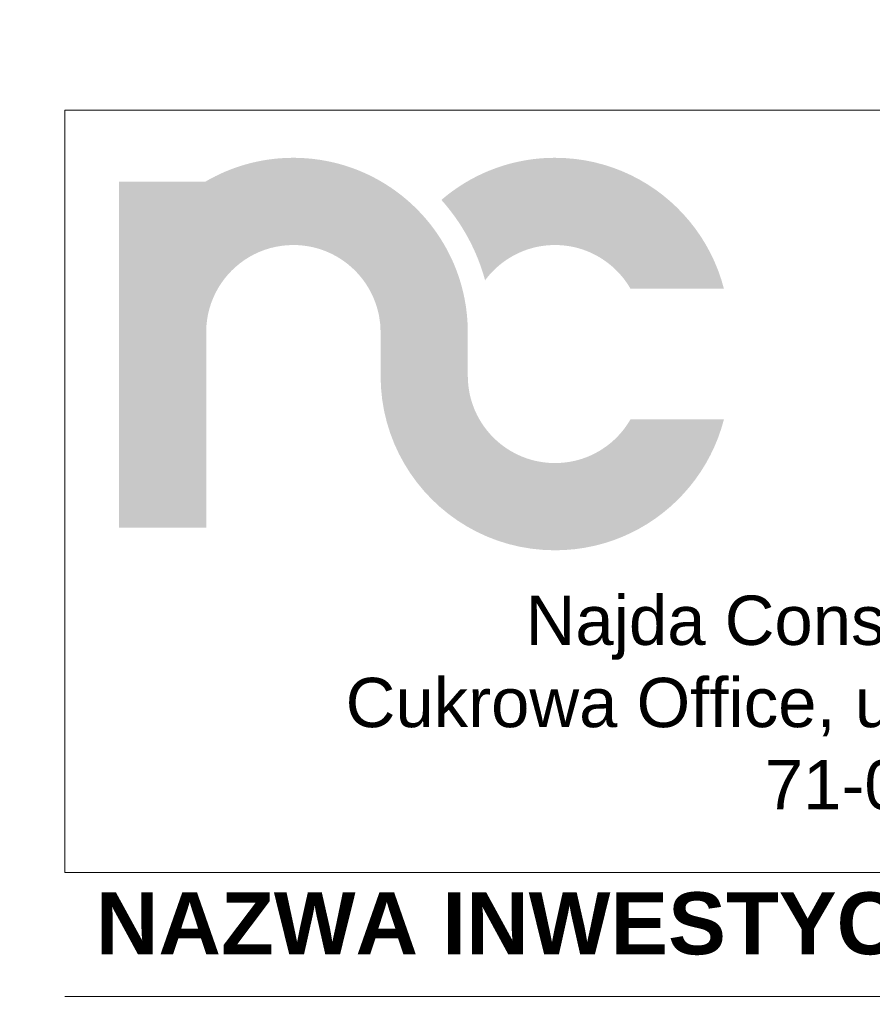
# Model space of a CAD drawing. Header units: millimetres. Extents: x 8949 to 18258, y -1077 to 30686.
# Tile 56 of 89: x 15734 to 16011, y 18820 to 19139. Entities that reach past the tile are written whole.
import ezdxf

# ---------------------------------------------------------------- set-up
doc = ezdxf.new("R2010")
doc.units = ezdxf.units.MM
doc.set_wipeout_variables(frame=1)
for name, color, linetype, lineweight in [('0A_OCIEPLENIE', 30, 'Continuous', 9), ('0A_TABELKA', 7, 'Continuous', 0), ('0Z_OPISY', 7, 'Continuous', 9)]:
    doc.layers.add(name, color=color, linetype=linetype, lineweight=lineweight)
doc.styles.add('Arial', font='arial.ttf')
doc.styles.add('ARIAL 2', font='ARIALN.TTF')

# ---------------------------------------------------------------- blocks, each defined once
blk = doc.blocks.new('G$C46E6ED60')
at = {"true_color": 0x142354}
blk.add_hatch(color=179, dxfattribs=at).paths.add_polyline_path([(209.95, 38.88), (206.36, 39), (202.83, 39.36), (199.37, 39.95), (195.99, 40.76), (192.71, 41.78), (189.52, 43.01), (186.43, 44.43), (183.46, 46.05), (180.6, 47.85), (177.87, 49.82), (175.28, 51.96), (172.83, 54.26), (170.54, 56.7), (168.4, 59.3), (166.43, 62.02), (164.63, 64.88), (163.01, 67.85), (161.59, 70.94), (160.36, 74.13), (159.34, 77.42), (158.53, 80.79), (157.94, 84.25), (157.58, 87.78), (157.46, 91.37), (157.46, 117.61), (157.46, 117.65), (157.46, 117.86), (157.46, 118.08), (157.46, 118.29), (157.46, 118.51), (157.46, 118.72), (157.45, 118.94), (157.45, 119.16), (157.45, 119.37), (157.44, 119.58), (157.44, 119.8), (157.43, 120.01), (157.43, 120.23), (157.42, 120.44), (157.41, 120.66), (157.41, 120.87), (157.4, 121.08), (157.39, 121.3), (157.38, 121.51), (157.38, 121.73), (157.37, 121.94), (157.36, 122.15), (157.35, 122.37), (157.34, 122.58), (157.33, 122.8), (157.33, 122.88), (157.32, 122.96), (157.32, 123.04), (157.31, 123.12), (157.31, 123.21), (157.3, 123.29), (157.3, 123.37), (157.29, 123.45), (157.29, 123.53), (157.28, 123.61), (157.27, 123.7), (157.27, 123.78), (157.26, 123.86), (157.26, 123.94), (157.25, 124.02), (157.24, 124.1), (157.24, 124.18), (157.23, 124.27), (157.22, 124.35), (157.22, 124.43), (157.21, 124.51), (157.2, 124.59), (157.2, 124.67), (157.19, 124.75), (157.18, 124.88), (157.17, 125.01), (157.17, 125.14), (157.16, 125.28), (157.15, 125.41), (157.14, 125.54), (157.13, 125.67), (157.12, 125.8), (157.11, 125.93), (157.1, 126.06), (157.1, 126.19), (157.09, 126.33), (157.08, 126.46), (157.07, 126.59), (157.06, 126.72), (157.05, 126.85), (157.04, 126.98), (157.03, 127.11), (157.02, 127.24), (157, 127.37), (156.99, 127.5), (156.98, 127.63), (156.97, 127.76), (156.96, 127.89), (156.95, 127.99), (156.94, 128.09), (156.93, 128.19), (156.92, 128.29), (156.9, 128.38), (156.89, 128.48), (156.88, 128.58), (156.87, 128.68), (156.86, 128.77), (156.85, 128.87), (156.84, 128.97), (156.83, 129.07), (156.82, 129.16), (156.8, 129.26), (156.79, 129.36), (156.78, 129.46), (156.77, 129.55), (156.76, 129.65), (156.75, 129.75), (156.73, 129.84), (156.72, 129.94), (156.71, 130.04), (156.7, 130.14), (156.69, 130.23), (156.67, 130.34), (156.66, 130.46), (156.64, 130.57), (156.63, 130.68), (156.62, 130.79), (156.6, 130.9), (156.59, 131.02), (156.57, 131.13), (156.56, 131.24), (156.55, 131.35), (156.53, 131.46), (156.52, 131.57), (156.5, 131.69), (156.49, 131.8), (156.48, 131.91), (156.46, 132.02), (156.45, 132.13), (156.43, 132.24), (156.42, 132.35), (156.4, 132.46), (156.39, 132.57), (156.38, 132.68), (156.36, 132.79), (156.35, 132.9), (156.33, 133.01), (156.31, 133.11), (156.3, 133.22), (156.28, 133.33), (156.27, 133.43), (156.25, 133.54), (156.23, 133.64), (156.22, 133.75), (156.2, 133.86), (156.18, 133.96), (156.16, 134.07), (156.15, 134.17), (156.13, 134.28), (156.11, 134.38), (156.09, 134.49), (156.07, 134.6), (156.06, 134.7), (156.04, 134.81), (156.02, 134.91), (156, 135.02), (155.98, 135.13), (155.96, 135.23), (155.94, 135.34), (155.93, 135.44), (155.91, 135.54), (155.89, 135.64), (155.87, 135.74), (155.86, 135.84), (155.84, 135.93), (155.82, 136.03), (155.81, 136.13), (155.79, 136.23), (155.77, 136.33), (155.75, 136.43), (155.74, 136.53), (155.72, 136.63), (155.7, 136.72), (155.68, 136.82), (155.67, 136.92), (155.65, 137.02), (155.63, 137.12), (155.61, 137.22), (155.59, 137.32), (155.58, 137.41), (155.56, 137.51), (155.54, 137.61), (155.52, 137.71), (155.5, 137.81), (155.48, 137.92), (155.45, 138.03), (155.43, 138.14), (155.41, 138.26), (155.39, 138.37), (155.36, 138.48), (155.34, 138.59), (155.32, 138.7), (155.3, 138.82), (155.27, 138.93), (155.25, 139.04), (155.23, 139.15), (155.2, 139.26), (155.18, 139.37), (155.15, 139.49), (155.13, 139.6), (155.11, 139.71), (155.08, 139.82), (155.06, 139.93), (155.04, 140.04), (155.01, 140.15), (154.99, 140.26), (154.96, 140.38), (154.94, 140.49), (154.92, 140.58), (154.9, 140.67), (154.88, 140.76), (154.86, 140.84), (154.84, 140.93), (154.82, 141.02), (154.8, 141.11), (154.78, 141.2), (154.76, 141.29), (154.74, 141.38), (154.71, 141.47), (154.69, 141.56), (154.67, 141.65), (154.65, 141.74), (154.63, 141.83), (154.61, 141.92), (154.59, 142), (154.57, 142.09), (154.55, 142.18), (154.53, 142.27), (154.51, 142.36), (154.49, 142.45), (154.46, 142.54), (154.44, 142.63), (154.41, 142.74), (154.38, 142.86), (154.35, 142.97), (154.32, 143.09), (154.3, 143.2), (154.27, 143.32), (154.24, 143.43), (154.21, 143.55), (154.18, 143.67), (154.15, 143.78), (154.12, 143.9), (154.09, 144.01), (154.06, 144.13), (154.03, 144.24), (154, 144.36), (153.97, 144.48), (153.94, 144.59), (153.9, 144.71), (153.87, 144.82), (153.84, 144.94), (153.81, 145.05), (153.78, 145.17), (153.75, 145.28), (153.72, 145.4), (153.7, 145.48), (153.67, 145.56), (153.65, 145.64), (153.63, 145.72), (153.61, 145.8), (153.59, 145.88), (153.56, 145.96), (153.54, 146.04), (153.52, 146.12), (153.5, 146.2), (153.47, 146.28), (153.45, 146.36), (153.43, 146.44), (153.4, 146.52), (153.38, 146.6), (153.36, 146.68), (153.33, 146.76), (153.31, 146.84), (153.29, 146.92), (153.26, 147), (153.24, 147.08), (153.22, 147.16), (153.19, 147.24), (153.17, 147.32), (153.13, 147.44), (153.1, 147.56), (153.06, 147.68), (153.03, 147.8), (152.99, 147.93), (152.96, 148.05), (152.92, 148.17), (152.88, 148.29), (152.85, 148.41), (152.81, 148.53), (152.77, 148.65), (152.74, 148.77), (152.7, 148.89), (152.66, 149.01), (152.62, 149.13), (152.59, 149.25), (152.55, 149.37), (152.51, 149.49), (152.47, 149.61), (152.43, 149.73), (152.39, 149.85), (152.36, 149.97), (152.32, 150.09), (152.28, 150.21), (152.26, 150.28), (152.23, 150.35), (152.21, 150.42), (152.19, 150.49), (152.16, 150.55), (152.14, 150.62), (152.12, 150.69), (152.09, 150.76), (152.07, 150.83), (152.05, 150.9), (152.02, 150.97), (152, 151.04), (151.98, 151.11), (151.95, 151.18), (151.93, 151.25), (151.91, 151.32), (151.88, 151.39), (151.86, 151.45), (151.83, 151.52), (151.81, 151.59), (151.79, 151.66), (151.76, 151.73), (151.74, 151.8), (151.71, 151.87), (151.67, 152), (151.62, 152.12), (151.58, 152.25), (151.54, 152.38), (151.49, 152.5), (151.45, 152.63), (151.4, 152.76), (151.36, 152.89), (151.31, 153.01), (151.27, 153.14), (151.22, 153.27), (151.18, 153.39), (151.13, 153.52), (151.09, 153.65), (151.04, 153.77), (151, 153.9), (150.95, 154.02), (150.9, 154.15), (150.86, 154.28), (150.81, 154.4), (150.76, 154.53), (150.72, 154.65), (150.67, 154.78), (150.62, 154.91), (150.6, 154.96), (150.58, 155.02), (150.56, 155.07), (150.54, 155.13), (150.51, 155.18), (150.49, 155.24), (150.47, 155.29), (150.45, 155.35), (150.43, 155.41), (150.41, 155.46), (150.38, 155.52), (150.36, 155.57), (150.34, 155.63), (150.32, 155.68), (150.29, 155.74), (150.27, 155.79), (150.25, 155.85), (150.23, 155.9), (150.21, 155.96), (150.18, 156.01), (150.16, 156.07), (150.14, 156.12), (150.12, 156.18), (150.1, 156.23), (150.04, 156.37), (149.99, 156.51), (149.93, 156.64), (149.88, 156.78), (149.82, 156.92), (149.77, 157.05), (149.71, 157.19), (149.66, 157.33), (149.6, 157.46), (149.55, 157.6), (149.49, 157.73), (149.44, 157.87), (149.38, 158.01), (149.33, 158.14), (149.27, 158.28), (149.22, 158.41), (149.16, 158.55), (149.1, 158.68), (149.05, 158.82), (148.99, 158.95), (148.93, 159.09), (148.88, 159.22), (148.82, 159.36), (148.76, 159.5), (148.74, 159.53), (148.73, 159.57), (148.71, 159.6), (148.7, 159.64), (148.68, 159.67), (148.66, 159.71), (148.65, 159.74), (148.63, 159.78), (148.61, 159.81), (148.6, 159.85), (148.58, 159.88), (148.56, 159.92), (148.55, 159.95), (148.53, 159.99), (148.52, 160.02), (148.5, 160.06), (148.48, 160.09), (148.47, 160.13), (148.45, 160.16), (148.43, 160.2), (148.42, 160.23), (148.4, 160.27), (148.38, 160.31), (148.37, 160.34), (147.13, 163.01), (145.83, 165.63), (144.45, 168.21), (143.01, 170.75), (141.49, 173.24), (139.91, 175.69), (138.27, 178.09), (136.56, 180.44), (134.79, 182.75), (132.95, 185), (131.06, 187.2), (129.1, 189.34), (127.09, 191.43), (125.02, 193.46), (122.9, 195.44), (120.72, 197.36), (118.49, 199.22), (116.21, 201.01), (113.88, 202.75), (111.5, 204.42), (109.07, 206.02), (106.59, 207.56), (104.07, 209.04), (101.5, 210.44), (101.48, 210.45), (101.45, 210.47), (101.42, 210.48), (101.4, 210.49), (101.37, 210.51), (101.34, 210.52), (101.32, 210.54), (101.29, 210.55), (101.27, 210.56), (101.24, 210.58), (101.21, 210.59), (101.19, 210.6), (101.16, 210.62), (101.13, 210.63), (101.11, 210.64), (101.08, 210.66), (101.06, 210.67), (101.03, 210.68), (101, 210.7), (100.98, 210.71), (100.95, 210.72), (100.92, 210.74), (100.9, 210.75), (100.87, 210.76), (100.7, 210.85), (100.53, 210.94), (100.36, 211.03), (100.2, 211.11), (100.03, 211.2), (99.86, 211.29), (99.69, 211.37), (99.52, 211.46), (99.35, 211.54), (99.18, 211.63), (99.01, 211.72), (98.84, 211.8), (98.67, 211.88), (98.49, 211.97), (98.32, 212.05), (98.15, 212.14), (97.98, 212.22), (97.81, 212.3), (97.64, 212.38), (97.47, 212.46), (97.3, 212.55), (97.12, 212.63), (96.95, 212.71), (96.78, 212.79), (96.73, 212.81), (96.69, 212.83), (96.64, 212.85), (96.6, 212.87), (96.55, 212.89), (96.5, 212.91), (96.46, 212.93), (96.41, 212.96), (96.36, 212.98), (96.32, 213), (96.27, 213.02), (96.23, 213.04), (96.18, 213.06), (96.13, 213.08), (96.09, 213.1), (96.04, 213.12), (95.99, 213.14), (95.95, 213.16), (95.9, 213.18), (95.86, 213.2), (95.81, 213.22), (95.76, 213.24), (95.72, 213.26), (95.67, 213.28), (95.52, 213.35), (95.36, 213.42), (95.21, 213.5), (95.05, 213.57), (94.9, 213.63), (94.74, 213.7), (94.58, 213.77), (94.43, 213.84), (94.27, 213.91), (94.12, 213.98), (93.96, 214.05), (93.8, 214.11), (93.65, 214.18), (93.49, 214.25), (93.33, 214.32), (93.18, 214.38), (93.02, 214.45), (92.86, 214.52), (92.7, 214.58), (92.54, 214.65), (92.39, 214.71), (92.23, 214.78), (92.07, 214.84), (91.91, 214.91), (91.85, 214.93), (91.79, 214.95), (91.74, 214.98), (91.68, 215), (91.62, 215.03), (91.56, 215.05), (91.5, 215.07), (91.44, 215.1), (91.38, 215.12), (91.32, 215.14), (91.27, 215.17), (91.21, 215.19), (91.15, 215.21), (91.09, 215.24), (91.03, 215.26), (90.97, 215.28), (90.91, 215.3), (90.85, 215.33), (90.79, 215.35), (90.73, 215.37), (90.67, 215.4), (90.61, 215.42), (90.55, 215.44), (90.5, 215.47), (90.35, 215.52), (90.2, 215.58), (90.05, 215.64), (89.9, 215.69), (89.75, 215.75), (89.61, 215.8), (89.46, 215.86), (89.31, 215.92), (89.16, 215.97), (89.01, 216.03), (88.87, 216.08), (88.72, 216.14), (88.57, 216.19), (88.42, 216.25), (88.27, 216.3), (88.13, 216.35), (87.98, 216.41), (87.83, 216.46), (87.68, 216.51), (87.53, 216.57), (87.38, 216.62), (87.23, 216.67), (87.08, 216.72), (86.94, 216.77), (86.87, 216.8), (86.8, 216.82), (86.73, 216.85), (86.66, 216.87), (86.59, 216.89), (86.52, 216.92), (86.45, 216.94), (86.38, 216.97), (86.31, 216.99), (86.24, 217.01), (86.17, 217.04), (86.1, 217.06), (86.04, 217.09), (85.97, 217.11), (85.9, 217.13), (85.83, 217.16), (85.76, 217.18), (85.69, 217.2), (85.62, 217.23), (85.55, 217.25), (85.48, 217.27), (85.41, 217.3), (85.34, 217.32), (85.27, 217.34), (85.12, 217.39), (84.98, 217.44), (84.84, 217.48), (84.7, 217.53), (84.55, 217.57), (84.41, 217.62), (84.27, 217.66), (84.12, 217.71), (83.98, 217.75), (83.84, 217.8), (83.7, 217.84), (83.55, 217.89), (83.41, 217.93), (83.27, 217.98), (83.12, 218.02), (82.98, 218.06), (82.84, 218.11), (82.69, 218.15), (82.55, 218.19), (82.4, 218.24), (82.26, 218.28), (82.12, 218.32), (81.97, 218.36), (81.83, 218.41), (81.75, 218.43), (81.68, 218.45), (81.6, 218.47), (81.52, 218.49), (81.45, 218.52), (81.37, 218.54), (81.29, 218.56), (81.22, 218.58), (81.14, 218.6), (81.06, 218.62), (80.98, 218.65), (80.91, 218.67), (80.83, 218.69), (80.75, 218.71), (80.68, 218.73), (80.6, 218.76), (80.52, 218.78), (80.44, 218.8), (80.37, 218.82), (80.29, 218.84), (80.21, 218.86), (80.13, 218.89), (80.06, 218.91), (79.98, 218.93), (79.84, 218.97), (79.7, 219), (79.56, 219.04), (79.42, 219.08), (79.28, 219.11), (79.14, 219.15), (79, 219.19), (78.86, 219.22), (78.72, 219.26), (78.58, 219.29), (78.44, 219.33), (78.3, 219.36), (78.16, 219.4), (78.02, 219.43), (77.87, 219.47), (77.73, 219.5), (77.59, 219.54), (77.45, 219.57), (77.31, 219.61), (77.17, 219.64), (77.03, 219.68), (76.88, 219.71), (76.74, 219.74), (76.6, 219.78), (76.52, 219.8), (76.44, 219.82), (76.36, 219.84), (76.27, 219.86), (76.19, 219.87), (76.11, 219.89), (76.03, 219.91), (75.94, 219.93), (75.86, 219.95), (75.78, 219.97), (75.7, 219.99), (75.61, 220.01), (75.53, 220.03), (75.45, 220.05), (75.37, 220.07), (75.28, 220.09), (75.2, 220.1), (75.12, 220.12), (75.03, 220.14), (74.95, 220.16), (74.87, 220.18), (74.79, 220.2), (74.7, 220.21), (74.62, 220.23), (74.48, 220.26), (74.34, 220.29), (74.2, 220.32), (74.06, 220.35), (73.92, 220.38), (73.78, 220.41), (73.64, 220.44), (73.5, 220.46), (73.36, 220.49), (73.22, 220.52), (73.08, 220.55), (72.94, 220.57), (72.8, 220.6), (72.66, 220.63), (72.52, 220.65), (72.37, 220.68), (72.23, 220.71), (72.09, 220.73), (71.95, 220.76), (71.81, 220.78), (71.67, 220.81), (71.53, 220.83), (71.38, 220.86), (71.24, 220.89), (71.16, 220.9), (71.07, 220.92), (70.98, 220.93), (70.9, 220.95), (70.81, 220.96), (70.73, 220.98), (70.64, 220.99), (70.56, 221.01), (70.47, 221.03), (70.38, 221.04), (70.3, 221.06), (70.21, 221.07), (70.13, 221.09), (70.04, 221.1), (69.96, 221.12), (69.87, 221.13), (69.79, 221.15), (69.7, 221.16), (69.62, 221.18), (69.53, 221.19), (69.45, 221.21), (69.36, 221.22), (69.28, 221.24), (69.19, 221.25), (69.05, 221.27), (68.9, 221.3), (68.76, 221.32), (68.62, 221.34), (68.47, 221.36), (68.33, 221.38), (68.18, 221.4), (68.04, 221.42), (67.89, 221.45), (67.75, 221.47), (67.6, 221.49), (67.46, 221.51), (67.31, 221.52), (67.17, 221.54), (67.02, 221.56), (66.88, 221.58), (66.73, 221.6), (66.59, 221.62), (66.44, 221.64), (66.3, 221.66), (66.15, 221.68), (66.01, 221.69), (65.86, 221.71), (65.72, 221.73), (65.63, 221.74), (65.55, 221.75), (65.47, 221.76), (65.38, 221.78), (65.3, 221.79), (65.21, 221.8), (65.13, 221.81), (65.04, 221.82), (64.96, 221.83), (64.87, 221.84), (64.79, 221.85), (64.71, 221.86), (64.62, 221.88), (64.54, 221.89), (64.45, 221.9), (64.37, 221.91), (64.28, 221.92), (64.2, 221.93), (64.11, 221.94), (64.03, 221.95), (63.95, 221.96), (63.86, 221.97), (63.78, 221.98), (63.69, 221.98), (63.54, 222), (63.38, 222.02), (63.22, 222.03), (63.06, 222.05), (62.91, 222.07), (62.75, 222.08), (62.59, 222.1), (62.43, 222.11), (62.27, 222.12), (62.11, 222.14), (61.96, 222.15), (61.8, 222.16), (61.64, 222.17), (61.48, 222.19), (61.32, 222.2), (61.16, 222.21), (61, 222.22), (60.84, 222.23), (60.68, 222.24), (60.53, 222.26), (60.37, 222.27), (60.21, 222.28), (60.05, 222.29), (59.89, 222.3), (59.82, 222.3), (59.74, 222.31), (59.67, 222.32), (59.6, 222.32), (59.52, 222.33), (59.45, 222.33), (59.37, 222.34), (59.3, 222.35), (59.23, 222.35), (59.15, 222.36), (59.08, 222.37), (59.01, 222.37), (58.93, 222.38), (58.86, 222.38), (58.78, 222.39), (58.71, 222.4), (58.64, 222.4), (58.56, 222.41), (58.49, 222.41), (58.41, 222.42), (58.34, 222.42), (58.27, 222.43), (58.19, 222.43), (58.12, 222.44), (57.88, 222.45), (57.65, 222.46), (57.42, 222.47), (57.18, 222.48), (56.95, 222.49), (56.71, 222.5), (56.48, 222.51), (56.25, 222.52), (56.01, 222.53), (55.78, 222.54), (55.54, 222.54), (55.31, 222.55), (55.07, 222.56), (54.84, 222.56), (54.6, 222.57), (54.37, 222.57), (54.13, 222.57), (53.9, 222.58), (53.66, 222.58), (53.42, 222.58), (53.19, 222.58), (52.95, 222.59), (52.71, 222.59), (52.48, 222.59), (50.07, 222.56), (47.67, 222.48), (45.28, 222.34), (42.91, 222.16), (40.55, 221.92), (38.21, 221.62), (35.89, 221.28), (33.58, 220.89), (31.3, 220.44), (29.02, 219.95), (26.77, 219.41), (24.54, 218.82), (22.33, 218.18), (20.13, 217.5), (17.96, 216.76), (15.81, 215.99), (13.68, 215.17), (11.57, 214.3), (9.49, 213.39), (7.43, 212.43), (5.4, 211.44), (3.39, 210.4), (1.4, 209.32), (-0.56, 208.2), (-52.49, 208.2), (-52.49, 117.87), (-52.49, 117.86), (-52.49, 117.85), (-52.49, 117.84), (-52.49, 117.83), (-52.49, 117.82), (-52.49, 117.8), (-52.49, 117.79), (-52.49, 117.78), (-52.49, 117.77), (-52.49, 117.76), (-52.49, 117.75), (-52.49, 117.74), (-52.49, 117.73), (-52.49, 117.72), (-52.49, 117.71), (-52.49, 117.7), (-52.49, 117.69), (-52.49, 117.68), (-52.5, 117.67), (-52.5, 117.66), (-52.5, 117.64), (-52.5, 117.63), (-52.5, 117.62), (-52.5, 117.61), (-52.49, 117.61), (-52.49, 0), (0, 0), (0, 117.74), (0.13, 121.33), (0.49, 124.85), (1.09, 128.3), (1.9, 131.67), (2.93, 134.95), (4.16, 138.13), (5.59, 141.21), (7.2, 144.18), (9, 147.02), (10.97, 149.74), (13.11, 152.33), (15.41, 154.77), (17.86, 157.06), (20.45, 159.2), (23.17, 161.16), (26.02, 162.96), (28.99, 164.57), (32.08, 165.99), (35.26, 167.21), (38.54, 168.23), (41.91, 169.04), (45.37, 169.62), (48.89, 169.98), (52.48, 170.1), (52.7, 170.1), (52.93, 170.1), (53.16, 170.1), (53.38, 170.09), (53.61, 170.09), (53.84, 170.08), (54.06, 170.08), (54.29, 170.07), (54.51, 170.06), (54.73, 170.05), (54.96, 170.04), (55.18, 170.03), (55.41, 170.02), (55.63, 170.01), (55.85, 169.99), (56.07, 169.98), (56.3, 169.96), (56.52, 169.94), (56.74, 169.93), (56.96, 169.91), (57.18, 169.89), (57.4, 169.87), (57.63, 169.85), (57.85, 169.83), (60.66, 169.47), (63.42, 168.96), (66.13, 168.31), (68.78, 167.52), (71.37, 166.59), (73.9, 165.54), (76.36, 164.36), (78.75, 163.06), (81.05, 161.64), (83.28, 160.1), (85.42, 158.46), (87.48, 156.71), (89.44, 154.86), (91.3, 152.91), (93.07, 150.87), (94.72, 148.73), (96.27, 146.52), (97.71, 144.22), (99.02, 141.84), (100.22, 139.39), (101.29, 136.87), (102.24, 134.29), (103.05, 131.64), (103.72, 128.94), (103.72, 128.91), (103.73, 128.88), (103.74, 128.85), (103.74, 128.82), (103.75, 128.79), (103.76, 128.76), (103.77, 128.73), (103.77, 128.7), (103.78, 128.67), (103.79, 128.64), (103.8, 128.61), (103.81, 128.58), (103.81, 128.55), (103.82, 128.52), (103.83, 128.49), (103.84, 128.46), (103.85, 128.43), (103.86, 128.4), (103.86, 128.37), (103.87, 128.34), (103.88, 128.31), (103.89, 128.28), (103.89, 128.25), (103.9, 128.22), (103.93, 128.07), (103.96, 127.92), (103.99, 127.77), (104.02, 127.62), (104.04, 127.46), (104.07, 127.31), (104.09, 127.16), (104.12, 127.01), (104.14, 126.86), (104.17, 126.71), (104.19, 126.55), (104.21, 126.4), (104.24, 126.25), (104.26, 126.1), (104.28, 125.94), (104.3, 125.79), (104.32, 125.64), (104.34, 125.49), (104.36, 125.33), (104.38, 125.18), (104.4, 125.03), (104.42, 124.87), (104.44, 124.72), (104.46, 124.57), (104.47, 124.5), (104.48, 124.44), (104.49, 124.37), (104.5, 124.31), (104.51, 124.24), (104.52, 124.18), (104.53, 124.11), (104.54, 124.05), (104.55, 123.98), (104.56, 123.92), (104.57, 123.85), (104.58, 123.79), (104.6, 123.72), (104.61, 123.66), (104.62, 123.59), (104.63, 123.53), (104.64, 123.46), (104.65, 123.4), (104.66, 123.33), (104.66, 123.27), (104.67, 123.2), (104.68, 123.14), (104.69, 123.07), (104.7, 123.01), (104.71, 122.88), (104.72, 122.76), (104.73, 122.64), (104.74, 122.52), (104.75, 122.4), (104.75, 122.28), (104.76, 122.15), (104.77, 122.03), (104.77, 121.91), (104.78, 121.78), (104.79, 121.66), (104.79, 121.54), (104.8, 121.42), (104.8, 121.29), (104.81, 121.17), (104.81, 121.05), (104.81, 120.92), (104.82, 120.8), (104.82, 120.68), (104.83, 120.55), (104.83, 120.43), (104.84, 120.31), (104.85, 120.19), (104.85, 120.06), (104.86, 119.96), (104.86, 119.86), (104.87, 119.76), (104.87, 119.66), (104.88, 119.55), (104.88, 119.45), (104.89, 119.35), (104.9, 119.25), (104.9, 119.15), (104.91, 119.04), (104.92, 118.94), (104.92, 118.84), (104.93, 118.74), (104.94, 118.64), (104.94, 118.54), (104.95, 118.43), (104.95, 118.33), (104.96, 118.23), (104.96, 118.13), (104.97, 118.02), (104.97, 117.92), (104.97, 117.82), (104.97, 117.72), (104.98, 117.61), (104.98, 91.37), (105.22, 84.18), (105.93, 77.12), (107.11, 70.21), (108.72, 63.46), (110.77, 56.89), (113.22, 50.51), (116.08, 44.33), (119.31, 38.39), (122.9, 32.68), (126.85, 27.22), (131.13, 22.04), (135.72, 17.14), (140.62, 12.54), (145.8, 8.27), (151.26, 4.32), (156.97, 0.73), (162.92, -2.51), (169.09, -5.36), (175.47, -7.81), (182.04, -9.86), (188.79, -11.47), (195.71, -12.65), (202.76, -13.36), (209.95, -13.61), (216.02, -13.43), (222, -12.92), (227.88, -12.08), (233.66, -10.92), (239.31, -9.45), (244.83, -7.67), (250.22, -5.61), (255.46, -3.26), (260.54, -0.63), (265.46, 2.25), (270.2, 5.39), (274.76, 8.78), (279.12, 12.4), (283.28, 16.25), (287.22, 20.32), (290.95, 24.59), (294.44, 29.06), (297.69, 33.72), (300.69, 38.56), (303.43, 43.57), (305.9, 48.74), (308.1, 54.06), (310, 59.53), (311.61, 65.12), (255.36, 65.12), (254.18, 63.19), (252.93, 61.32), (251.6, 59.5), (250.19, 57.74), (248.71, 56.04), (247.17, 54.41), (245.55, 52.85), (243.87, 51.35), (242.12, 49.93), (240.32, 48.59), (238.45, 47.32), (236.53, 46.12), (234.56, 45.02), (232.53, 43.99), (230.46, 43.05), (228.34, 42.2), (226.17, 41.44), (223.96, 40.78), (221.71, 40.21), (219.43, 39.74), (217.1, 39.37), (214.75, 39.1), (212.36, 38.94)], is_closed=False)
at = {"true_color": 0x00adef}
blk.add_hatch(color=140, dxfattribs=at).paths.add_polyline_path([(209.95, 170.1), (212.36, 170.05), (214.75, 169.88), (217.1, 169.61), (219.42, 169.24), (221.71, 168.77), (223.96, 168.2), (226.17, 167.54), (228.33, 166.78), (230.45, 165.93), (232.53, 164.99), (234.55, 163.96), (236.53, 162.86), (238.45, 161.66), (240.31, 160.39), (242.12, 159.05), (243.87, 157.63), (245.55, 156.13), (247.16, 154.57), (248.71, 152.94), (250.19, 151.24), (251.6, 149.48), (252.93, 147.66), (254.18, 145.79), (255.36, 143.86), (311.61, 143.86), (310, 149.45), (308.1, 154.92), (305.9, 160.24), (303.43, 165.41), (300.69, 170.42), (297.69, 175.26), (294.44, 179.92), (290.95, 184.39), (287.22, 188.66), (283.28, 192.73), (279.12, 196.58), (274.76, 200.2), (270.2, 203.59), (265.46, 206.73), (260.54, 209.61), (255.46, 212.24), (250.22, 214.59), (244.83, 216.65), (239.31, 218.43), (233.66, 219.9), (227.88, 221.06), (222, 221.9), (216.02, 222.41), (209.95, 222.59), (206.7, 222.54), (203.47, 222.39), (200.26, 222.15), (197.09, 221.81), (193.94, 221.37), (190.83, 220.85), (187.74, 220.23), (184.69, 219.52), (181.68, 218.73), (178.7, 217.85), (175.75, 216.88), (172.85, 215.83), (169.99, 214.7), (167.17, 213.49), (164.39, 212.19), (161.66, 210.82), (158.97, 209.38), (156.33, 207.86), (153.74, 206.26), (151.2, 204.59), (148.72, 202.86), (146.28, 201.05), (143.9, 199.17), (141.58, 197.23), (143.09, 195.51), (144.57, 193.76), (146.01, 191.98), (147.42, 190.17), (148.8, 188.33), (150.15, 186.47), (151.45, 184.58), (152.73, 182.67), (153.96, 180.73), (155.16, 178.76), (156.33, 176.77), (157.45, 174.76), (158.54, 172.72), (159.59, 170.66), (160.6, 168.57), (161.57, 166.47), (162.5, 164.34), (163.39, 162.19), (164.24, 160.02), (165.05, 157.83), (165.82, 155.62), (166.54, 153.4), (167.23, 151.15), (167.87, 148.88), (169.09, 150.47), (170.37, 152), (171.71, 153.49), (173.11, 154.92), (174.55, 156.3), (176.05, 157.62), (177.6, 158.89), (179.19, 160.1), (180.83, 161.25), (182.52, 162.33), (184.25, 163.35), (186.02, 164.31), (187.83, 165.2), (189.68, 166.02), (191.57, 166.78), (193.49, 167.46), (195.45, 168.06), (197.44, 168.59), (199.45, 169.05), (201.5, 169.42), (203.58, 169.72), (205.68, 169.93), (207.8, 170.06)], is_closed=False)

msp = doc.modelspace()

# ---------------------------------------------------------------- linework, layer by layer
at = {"layer": '0A_TABELKA'}
msp.add_line((15748.95, 19110.01), (16392.45, 19110.01), dxfattribs=at)
msp.add_line((15748.95, 19110.01), (16392.45, 19110.01), dxfattribs=at)
msp.add_line((15748.95, 19110.01), (16392.45, 19110.01), dxfattribs=at)

# ---------------------------------------------------------------- block references
at = {"layer": '0A_OCIEPLENIE', "xscale": 0.5389999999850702, "yscale": 0.5389999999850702, "zscale": 0.5389999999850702}
msp.add_blockref('G$C46E6ED60', (15794.76, 18974.56), dxfattribs=at)

# ---------------------------------------------------------------- texts
at = {"layer": '0A_TABELKA', "insert": (15768.31, 18952.53), "char_height": 16, "width": 580.6161, "attachment_point": 1, "style": 'Arial'}
msp.add_mtext('\\pxqc;Najda Consulting sp. z o.o. sp. k\\PCukrowa Office, ul. E. Kwiatkowskiego 1/23,  \\P71-004 Szczecin', dxfattribs=at)
at = {"layer": '0Z_OPISY', "insert": (15481.15, 20285.58), "char_height": 18, "width": 852.173, "attachment_point": 1, "line_spacing_factor": 0.9, "style": 'ARIAL 2'}
msp.add_mtext('\\pi-48,l48,t48;{\\Fsimplex|c238;\\W0.7;\\~\\~ \\fArial|b0|i0|c238|p34;^I\\Fsimplex|c238;UWAGI:\\P1. \\fArial|b0|i0|c238|p34;^I\\Fsimplex|c238;Wszystkie wymiary i rzędne należy sprawdzić na budowie, a zaistniałe niezgodności pomiędzy projektem architektoniczno-budowlanym i pozostałymi opracowaniami branżowymi należy wyjaśnić i uzgodnić z Głównym Projektantem.\\P2. \\fArial|b0|i0|c238|p34;^I\\Fsimplex|c238;Wszystkie systemowe rozwiązania detali wykonać zgodnie ze sztuką budowlaną\\P3.\\fArial|b0|i0|c238|p34;^I\\Fsimplex|c238;Izolacje wykonać zgodnie ze sztuką budowlaną zapewniając ciągłość izolacji\\P4. \\fArial|b0|i0|c238|p34;^I\\Fsimplex|c238;Przed zamówieniem elementów o małej tolerancji wymiarowej sprawdzić ilość i wymiary otworów na budowie\\P5. \\fArial|b0|i0|c238|p34;^I\\Fsimplex|c238;Szczegółowe projekty instalacji sanitarnych, elektrycznych, teletechnicznych są tematem odpowiednich opracowań branżowych. \\P   \\fArial|b0|i0|c238|p34;^I\\Fsimplex|c238;W przypadku wystąpienia rozbieżności pomiędzy poszczególnymi opracowaniami lub braku informacji należy uzgodnić rozwiązanie z autorem projektu.\\P6. \\fArial|b0|i0|c238|p34;^I\\Fsimplex|c238;Elementy konstrukcyjne są określone szczegółowo w projekcie konstrukcyjnym.\\P7. \\fArial|b0|i0|c238|p34;^I\\Fsimplex|c238;Uwagi i opisy zamieszczone w części opisowej projektu są integralną częścią niniejszego opracowania.\\P8.\\~\\fArial|b0|i0|c238|p34;^I\\Fsimplex|c238;Zabezpieczenia pożarowe wykonać wg opisu technicznego, wszystkie elementy drewniane należy zabezpieczyć do klasy NRO\\P9.\\~\\fArial|b0|i0|c238|p34;^I\\Fsimplex|c238;Zmiany materiałów budowlanych, wykończeniowych, technologii czy urządzeń mogą być wprowadzane jedynie za pisemną zgodą Autora projektu.\\P10. ^IWszelkie materiały użyte w projekcie, rozwiązania techniczne i urządzenia muszą odpowiadać normom bezpieczeństwa ppoż. i bhp; posiadać odpowiednie atesty i aprobaty do stosowania w budownictwie.\\P11. ^IWszystkie wymienione w projekcie nazwy producentów, firm, zastosowanych wyrobów należy traktować jako modelowe. Można zastosować inne rozwiązania pod warunkiem że będą równoważne i uzgodnione z Autorem projektu.\\P12. ^IWszelkie elementy wykończenia i kolorystyki należy uzgadniać z Autorem projektu.\\P13. ^IProwadzenie poszczególnych instalacji oraz lokalizacja urządzeń zgodnie z projektami branżowymi oraz opisem technicznym.}', dxfattribs=at)

# ---------------------------------------------------------------- next in the draw order: wipeouts: each hides what was drawn before it
msp.add_wipeout([(15748.95, 17525.68), (15748.95, 18862.68), (16392.45, 18862.68), (16392.45, 17525.68)]).dxf.layer = '0A_TABELKA'

# ---------------------------------------------------------------- next in the draw order: linework, layer by layer
at = {"layer": '0A_TABELKA'}
for p, q in [((15748.95, 18862.68), (16392.45, 18862.68)), ((15748.95, 18862.68), (16392.45, 18862.68)), ((15748.95, 18862.68), (16392.45, 18862.68)), ((15748.95, 18862.68), (16392.45, 18862.68)), ((15748.95, 18862.68), (16392.45, 18862.68)), ((15748.95, 18862.68), (16392.45, 18862.68)), ((15748.95, 18822.46), (16392.45, 18822.46)), ((15748.95, 18822.46), (16392.45, 18822.46))]:
    msp.add_line(p, q, dxfattribs=at)
msp.add_lwpolyline([(15748.95, 19110.01), (16392.45, 19110.01), (16392.45, 18862.68), (15748.95, 18862.68)], close=True, dxfattribs=at)

# ---------------------------------------------------------------- next in the draw order: texts
at = {"layer": '0A_TABELKA', "insert": (15758.97, 18856.28), "char_height": 20.1094, "width": 398.9571, "attachment_point": 1, "style": 'Arial'}
msp.add_mtext('{\\W1;\\fArial|b1|i0|c238|p34;NAZWA INWESTYCJI: }', dxfattribs=at)

doc.saveas('drawing.dxf')
